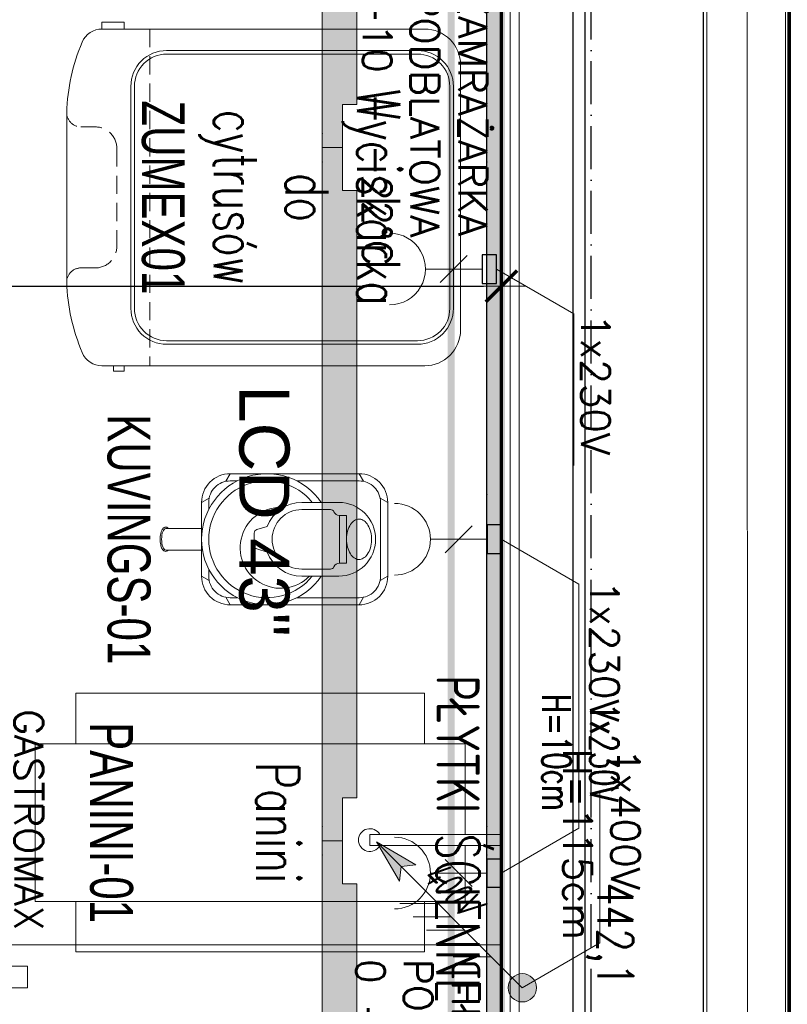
# Model space of a CAD drawing. Header units: metres. Extents: x 5541655 to 5610276, y 5589641 to 5627879.
# Tile 60 of 69: x 5605699 to 5605913, y 5624438 to 5624713. Entities that reach past the tile are written whole.
import ezdxf

# ---------------------------------------------------------------- set-up
doc = ezdxf.new("R2010")
doc.units = ezdxf.units.M
doc.header["$MEASUREMENT"] = 0
doc.linetypes.add('ACAD_ISO10W100', pattern=[18, 12, -3, 0, -3])
doc.linetypes.add('DASHED', pattern=[19.05, 12.7, -6.35])
doc.layers.get('0').update_dxf_attribs({"linetype": 'CONTINUOUS', "lineweight": 18})
doc.layers.get('Defpoints').update_dxf_attribs({"linetype": 'CONTINUOUS'})
for name, color, linetype in [('2D- Siatka Modularna', 7, 'ACAD_ISO10W100'), ('Budowlane - Sciany Wew', 7, 'CONTINUOUS'), ('Indeksy_urządzeń_gastronomicznych', 242, 'CONTINUOUS'), ('Otok drewniany', 42, 'CONTINUOUS'), ('struktura', 7, 'CONTINUOUS'), ('Ściany', 51, 'CONTINUOUS')]:
    doc.layers.add(name, color=color, linetype=linetype)
for name, color, linetype, lineweight in [('a___cienka___0.15', 10, 'CONTINUOUS', 15), ('a___ocieplenie', 214, 'BATTING', 5), ('CHLODNICTWO', 94, 'CONTINUOUS', 20), ('Instalacje elektryczne', 1, 'CONTINUOUS', 20), ('Instalacje Wod-Kan', 92, 'CONTINUOUS', 35), ('MDCP', 7, 'CONTINUOUS', 18), ('URZADZENIA GASTRO', 242, 'CONTINUOUS', 20), ('WYMIARY WEW', 251, 'CONTINUOUS', 13)]:
    doc.layers.add(name, color=color, linetype=linetype, lineweight=lineweight)
doc.layers.add('a___wymiary', color=7, linetype='CONTINUOUS', lineweight=18, true_color=0x000000)
doc.layers.add('powierzchnie', color=7, linetype='CONTINUOUS', true_color=0xe090c4)
doc.styles.add('Arch-Dim', font='romans.shx', dxfattribs={"width": 0.75})
doc.styles.add('cebart', font='isocpeur.ttf', dxfattribs={"width": 0.7, "oblique": 15, "height": 10})
doc.styles.add('JACEK_07', font='SIMPLEX.SHX', dxfattribs={"width": 0.7})
doc.styles.add('PL_D50', font='GOTHIC.TTF', dxfattribs={"height": 10})
doc.styles.add('RomanS', font='romans.shx')
doc.styles.get("Standard").update_dxf_attribs({"font": 'simplex.shx'})
doc.styles.add('text', font='romans.shx')
doc.linetypes.add('BATTING', pattern='A,0.0001,-0.1,[134,ltypeshp.shx,S=0.1,R=0,X=-0.1,Y=0],-0.2,[134,ltypeshp.shx,S=0.1,R=180,X=0.1,Y=0],-0.1', length=0.4001)
doc.dimstyles.new('1_50', dxfattribs={"dimtxt": 20, "dimasz": 5, "dimexe": 1.25, "dimexo": 0.625, "dimgap": 1.5, "dimtad": 1, "dimdec": 3, "dimlfac": 0.5, "dimrnd": 0.1, "dimdsep": 46, "dimtxsty": 'Standard', "dimblk": 'znacznik', "dimcen": 1.5, "dimse1": 1, "dimse2": 1, "dimclrd": 256, "dimclrt": 256, "dimazin": 0, "dimtfac": 1, "dimtdec": 3, "dimtmove": 0, "dimatfit": 3, "dimldrblk": 'znacznik', "dimfxl": 1, "dimarcsym": 0})
doc.dimstyles.new('wymiary 10', dxfattribs={"dimscale": 2, "dimtxt": 2.5, "dimasz": 1, "dimexe": 1, "dimexo": 2.5, "dimgap": 0.25, "dimtad": 1, "dimdec": 1, "dimzin": 9, "dimtxsty": 'Arch-Dim', "dimblk": 'ARCHTICK', "dimcen": 1, "dimdle": 1, "dimclrd": 256, "dimclre": 256, "dimclrt": 256, "dimadec": 0, "dimazin": 0, "dimtfac": 1, "dimtdec": 1, "dimtofl": 0, "dimtmove": 1, "dimatfit": 3, "dimldrblk": 'NONE', "dimfxl": 1, "dimtolj": 1, "dimtzin": 0, "dimarcsym": 0})

# ---------------------------------------------------------------- blocks, each defined once
blk = doc.blocks.new('gn-230')
at = {"layer": 'Instalacje elektryczne'}
for p, q in [((-15.65, -3.75), (-8.15, 3.75)), ((-4, 0), (-19.8, 0))]:
    blk.add_line(p, q, dxfattribs=at)
at = {"layer": 'Instalacje elektryczne', "lineweight": 30}
blk.add_lwpolyline([(-4, -4), (0, -4), (0, 4), (-4, 4)], close=True, dxfattribs=at)
at = {"layer": 'Instalacje elektryczne'}
blk.add_arc((-29.8, 0), 10, 270, 90, dxfattribs=at)
blk = doc.blocks.new('ZUMEX01 Wyciskarka do cytrusów')
at = {"linetype": 'DASHED', "ltscale": 0.2}
blk.add_line((-23.5, -43.39), (23.5, -43.39), dxfattribs=at)
for points in [[(18.5, 0), (-18.5, 0, 0.414214), (-23.5, -5), (-23.5, -50.07, 0.301275), (-21.67, -52.84, 0.091963), (-11.84, -55), (11.84, -55, 0.090984), (21.66, -52.83, 0.301719), (23.5, -50.07), (23.5, -5, 0.414214), (18.5, 0)], [(-15.5, -46.04), (15.5, -46.04, 0.414214), (20.5, -41.04), (20.5, -6, 0.414214), (15.5, -1), (-15.5, -1, 0.414214), (-20.5, -6), (-20.5, -41.04, 0.414214)], [(-15.5, -45.54), (15.5, -45.54, 0.414214), (20, -41.04), (20, -6, 0.414214), (15.5, -1.5), (-15.5, -1.5, 0.414214), (-20, -6), (-20, -41.04, 0.414214)]]:
    blk.add_lwpolyline(points, format="xyb", close=True)
for points in [[(-23.5, -50.07), (-24.46, -50.07), (-24.46, -46.97), (-23.5, -46.97)], [(23.5, -48.44), (24.24, -48.44), (24.24, -46.97), (23.5, -46.97)]]:
    blk.add_lwpolyline(points, close=True)
blk.add_lwpolyline([(-11.84, -55, 0.414214), (-9.84, -53), (-9.84, -51, -0.414214), (-6.84, -48), (6.84, -48, -0.414214), (9.84, -51), (9.84, -53, 0.414214), (11.84, -55, 1)], format="xyb", dxfattribs=at)
at = {"layer": 'Instalacje elektryczne'}
blk.add_lwpolyline([(10, 5), (16.25, 15.83), (37.42, 15.83)], dxfattribs=at)
at = {"layer": 'Instalacje elektryczne', "xscale": 0.5, "yscale": 0.5, "zscale": 0.5, "rotation": 89.99999999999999}
blk.add_blockref('gn-230', (10, 5), dxfattribs=at)
at = {"color": 242, "insert": (0, -22.43), "char_height": 6, "width": 47, "attachment_point": 5, "style": 'JACEK_07'}
blk.add_mtext('Wyciskarka\\Pdo\\Pcytrusów', dxfattribs=at)
at = {"layer": 'Indeksy_urządzeń_gastronomicznych', "color": 242, "insert": (-9.15, -38.5), "char_height": 6, "width": 18.3, "attachment_point": 1, "style": 'JACEK_07'}
blk.add_mtext('\\pxqc;{\\fArial|b0|i0|c238|p34;ZUMEX01}', dxfattribs=at)
at = {"layer": 'Instalacje elektryczne', "insert": (16.25, 20.83), "char_height": 4, "width": 32.4538, "attachment_point": 1, "style": 'JACEK_07'}
blk.add_mtext('{\\W1;1x230V}', dxfattribs=at)
blk = doc.blocks.new('Woda_ciepla')
for p, q in [((0, -7.5), (0, 7.5)), ((0, 0), (0, 7.5)), ((7.5, 0), (-7.5, 0))]:
    blk.add_line(p, q)
blk.add_circle((0, 0), 3.75)
blk = doc.blocks.new('Odplyw_wody')
blk.add_hatch(color=256).paths.add_polyline_path([(0, 3.75, -1), (0, -3.75, -1)])
for p, q in [((0, -7.5), (0, 7.5)), ((7.5, 0), (-7.5, 0))]:
    blk.add_line(p, q)
blk.add_circle((0, 0), 3.75)
blk = doc.blocks.new('Woda_zimna')
blk.add_hatch(color=256).paths.add_polyline_path([(0, 3.75, -0.414214), (3.75, 0), (-3.75, 0, -0.414214)])
for p, q in [((0, -7.5), (0, 7.5)), ((7.5, 0), (-7.5, 0))]:
    blk.add_line(p, q)
blk.add_circle((0, 0), 3.75)
blk = doc.blocks.new('*U357')
for p, q in [((124.71, -13.59), (115.82, -10.15)), ((114.29, -11.61), (103.33, -23.15)), ((115.71, -12.97), (104.76, -24.51)), ((124.13, -14.69), (120.04, -13.11)), ((123.06, -17.86), (114.29, -14.47)), ((123.37, -16.65), (119.28, -15.07))]:
    blk.add_line(p, q)
blk.add_lwpolyline([(0, 0), (135, 0), (135, -70), (0, -70), (0, 0)])
blk.add_lwpolyline([(106, -17.26), (124, -17.26, -0.414214), (130, -23.26), (130, -51.26, -0.414214), (124, -57.26), (106, -57.26, -0.414214), (100, -51.26), (100, -23.26, -0.414214)], format="xyb", close=True)
for points in [[(6, -110.9), (6, -66.15), (3, -66.15), (3, -110.9)], [(50.75, -110.9), (50.75, -66.15), (47.75, -66.15), (47.75, -110.9)]]:
    blk.add_lwpolyline(points, close=True)
blk.add_circle((115, -21.04), 1.69)
for centre, radius, start, end in [((115, -12.29), 2.29, 251.9178, 201.0494), ((115, -12.29), 1.62, 263.7549, 189.2123), ((115, -12.29), 0.983, 316.4836, 136.4836), ((119.66, -14.09), 1.05, 68.8835, 248.8835), ((123.89, -15.72), 2.29, 248.8831, 68.8835), ((123.75, -15.67), 1.05, 248.8831, 68.8835), ((104.04, -23.83), 0.983, 136.4836, 316.4836)]:
    blk.add_arc(centre, radius, start, end)
at = {"linetype": 'DASHED', "ltscale": 0.01}
for centre in [(3, -66.15), (47.75, -66.15)]:
    blk.add_arc(centre, 44.75, 270, 0, dxfattribs=at)
at = {"layer": 'Instalacje elektryczne'}
blk.add_lwpolyline([(130, 0), (123.75, 10.83), (102.58, 10.83)], dxfattribs=at)
at = {"layer": 'Instalacje elektryczne', "xscale": -0.5, "yscale": 0.5, "zscale": 0.5, "rotation": 270}
blk.add_blockref('gn-230', (130, 0), dxfattribs=at)
at = {"layer": 'Instalacje Wod-Kan', "rotation": 270}
for name, p in [('Woda_ciepla', (107.5, 0)), ('Odplyw_wody', (115, 0)), ('Woda_zimna', (122.5, 0))]:
    blk.add_blockref(name, p, dxfattribs=at)
at = {"color": 242, "insert": (2, -2.95), "char_height": 5, "width": 58.8906, "attachment_point": 1, "style": 'text'}
blk.add_mtext('{\\H0.8x;CHŁODZIARKA PODBLATOWA\\P0 - +6%%DC}', dxfattribs=at)
at = {"insert": (133, -68), "char_height": 4, "width": 172.3315, "attachment_point": 9, "style": 'RomanS'}
blk.add_mtext('GASTROMAX', dxfattribs=at)
at = {"layer": 'Indeksy_urządzeń_gastronomicznych', "color": 242, "char_height": 6, "width": 20.4806, "attachment_point": 5, "style": 'JACEK_07'}
for s, insert in [('\\pxql;{\\fArial|b0|i0|c238|p34;BTU01}', (116.45, -27.84)), ('\\pxql;{\\fArial|b0|i0|c238|p34;SC09}', (10.24, -74.81))]:
    blk.add_mtext(s, dxfattribs=dict(at, insert=insert))
at = {"layer": 'Instalacje elektryczne', "insert": (113.16, 11.05), "char_height": 4, "width": 21.1655, "attachment_point": 5, "style": 'JACEK_07'}
blk.add_mtext('1x230V\\PH=10cm', dxfattribs=at)
blk = doc.blocks.new('*U390')
blk.add_lwpolyline([(0, 0), (135, 0), (135, -70), (0, -70), (0, 0)])
at = {"color": 253, "linetype": 'DASHED', "true_color": 0xa3a3a3}
for points in [[(43.75, -70), (43.75, -91), (2, -91), (2, -70)], [(47.75, -70), (47.75, -91), (89.5, -91), (89.5, -70)], [(2, -91), (2, -95), (43.75, -95), (43.75, -91), (2, -91)], [(47.75, -91), (47.75, -95), (89.5, -95), (89.5, -91), (47.75, -91)]]:
    blk.add_lwpolyline(points, dxfattribs=at)
at = {"layer": 'Instalacje elektryczne'}
blk.add_lwpolyline([(125, 0), (118.75, 10.83), (97.58, 10.83)], dxfattribs=at)
at = {"layer": 'Instalacje elektryczne', "xscale": -0.5, "yscale": 0.5, "zscale": 0.5, "rotation": 270}
blk.add_blockref('gn-230', (125, 0), dxfattribs=at)
at = {"color": 242, "insert": (2, -2), "char_height": 5, "width": 58.8906, "attachment_point": 1, "style": 'text'}
blk.add_mtext('{\\H0.8x;ZAMRAŻARKA\\PPODBLATOWA\\P-10 - -22%%DC}', dxfattribs=at)
at = {"insert": (133, -68), "char_height": 4, "width": 172.3315, "attachment_point": 9, "style": 'RomanS'}
blk.add_mtext('GASTROMAX', dxfattribs=at)
at = {"layer": 'Indeksy_urządzeń_gastronomicznych', "color": 242, "insert": (10.24, -74.81), "char_height": 6, "width": 20.4806, "attachment_point": 5, "style": 'JACEK_07'}
blk.add_mtext('\\pxql;{\\fArial|b0|i0|c238|p34;SM04}', dxfattribs=at)
at = {"layer": 'Instalacje elektryczne', "insert": (108.16, 11.05), "char_height": 4, "width": 21.1655, "attachment_point": 5, "style": 'JACEK_07'}
blk.add_mtext('1x230V\\PH=10cm', dxfattribs=at)
blk = doc.blocks.new('K-400')
at = {"layer": 'Instalacje elektryczne'}
h = blk.add_hatch(color=256, dxfattribs=at)
h.paths.add_polyline_path([(34.29, 29.72), (40.76, 40.76), (33.87, 33.87)])
h.paths.add_polyline_path([(40.76, 40.76), (29.72, 34.29), (33.87, 33.87)])
blk.add_hatch(color=256, dxfattribs=at).paths.add_polyline_path([(3.96, 0, 1), (-3.96, 0, 1)])
for p, q in [((0, 0), (40.76, 40.76)), ((40.76, 40.76), (29.72, 34.29)), ((40.76, 40.76), (34.29, 29.72)), ((23.56, 34.17), (23.56, 23.56)), ((29.72, 34.29), (33.87, 33.87)), ((34.29, 29.72), (33.87, 33.87)), ((19.83, 30.44), (19.83, 19.83)), ((16.11, 26.71), (16.11, 16.11)), ((12.38, 22.99), (12.38, 12.38)), ((8.65, 19.26), (8.65, 8.65))]:
    blk.add_line(p, q, dxfattribs=at)
blk.add_circle((0, 0), 3.96, dxfattribs=at)
at = {"layer": 'Instalacje elektryczne', "style": 'cebart', "oblique": 15, "width": 0.7}
blk.add_text('400V', height=8, rotation=225, dxfattribs=at).set_placement((30.91, 28.38))
blk = doc.blocks.new('Panini_ELX')
blk.add_lwpolyline([(19.7, 10.75), (21.26, 10.75), (21.26, -7.64), (19.7, -7.64)], close=True)
for points in [[(7.05, 5.65), (7.05, -54.35), (29.05, -54.35), (29.05, 5.65), (21.26, 5.65)], [(19.7, 5.65), (7.05, 5.65)], [(0, 0), (7.05, 0)], [(7.05, -48.7), (0, -48.7), (0, 0)], [(29.05, 0), (36.1, 0), (36.1, -48.7), (29.05, -48.7)]]:
    blk.add_lwpolyline(points)
blk.add_arc((20.48, -7.64), 1.59, 119.4619, 60.5381)
at = {"layer": 'Instalacje elektryczne'}
blk.add_lwpolyline([(41.1, 13.65), (34.85, 24.48), (13.68, 24.48)], dxfattribs=at)
at = {"layer": 'Instalacje elektryczne', "xscale": 0.5, "yscale": 0.5, "zscale": 0.5, "rotation": 180}
blk.add_blockref('K-400', (41.1, 13.65), dxfattribs=at)
at = {"color": 242, "insert": (18.05, -20.5), "char_height": 6, "width": 41, "attachment_point": 5, "style": 'JACEK_07'}
blk.add_mtext('Panini', dxfattribs=at)
at = {"layer": 'Indeksy_urządzeń_gastronomicznych', "color": 242, "insert": (0, -40.7), "char_height": 6, "width": 36.1, "attachment_point": 1, "style": 'JACEK_07'}
blk.add_mtext('\\pxqc;{\\fArial|b0|i0|c238|p34;PANINI-01}', dxfattribs=at)
at = {"layer": 'Instalacje elektryczne', "insert": (7.72, 30.04), "char_height": 4, "width": 32.4538, "attachment_point": 1}
blk.add_mtext('1x400V\\PH=115cm', dxfattribs=at)
blk = doc.blocks.new('KUVINGS-01 Wyciskarka_KUVINGS_CS600Chef')
for p, q in [((-5.15, -15.86), (-5.76, -16.92)), ((5.15, -15.86), (5.76, -16.92)), ((-9.15, -19.86), (-8.09, -19.25)), ((9.15, -19.86), (8.09, -19.25)), ((-4.15, -27.86), (-4.15, -23.84)), ((4.15, -23.84), (4.15, -27.86)), ((-9.15, -37.86), (-8.09, -38.48)), ((9.15, -37.86), (8.09, -38.48)), ((-5.15, -41.86), (-5.76, -40.8)), ((5.15, -41.86), (5.76, -40.8))]:
    blk.add_line(p, q)
for points in [[(5.15, -41.86), (-5.15, -41.86, -0.414214), (-9.15, -37.86), (-9.15, -19.86, -0.414214), (-5.15, -15.86), (5.15, -15.86, -0.414214), (9.15, -19.86), (9.15, -37.86, -0.414214)], [(-5.15, -22.71), (-5.15, -27.86, 0.314414), (-1.78, -32.69), (-1.35, -34.15, 0.333724), (-0.87, -34.51), (0.87, -34.51, 0.333724), (1.35, -34.15), (1.78, -32.69, 0.314414), (5.15, -27.86), (5.15, -22.71, 1), (-5.15, -22.71)]]:
    blk.add_lwpolyline(points, format="xyb", close=True)
for points in [[(-8.15, -28.55), (-8.15, -19.86, -0.414214), (-5.15, -16.86), (5.15, -16.86, -0.414214), (8.15, -19.86), (8.15, -28.55)], [(-4.16, -40.86), (-5.15, -40.86, -0.414214), (-8.15, -37.86), (-8.15, -36.87)], [(8.15, -36.87), (8.15, -37.86, -0.414214), (5.15, -40.86), (4.16, -40.86)]]:
    blk.add_lwpolyline(points, format="xyb")
blk.add_lwpolyline([(3.32, -22.62), (-3.33, -22.62), (-3.33, -21.62), (3.32, -21.62)], close=True)
blk.add_lwpolyline([(-1.5, -46.86), (-1.5, -41.86), (1.5, -41.86), (1.5, -46.86)])
for centre, radius, start, end in [((-4.15, -22.62), 0.825, 292.1702, 0), ((4.15, -22.62), 0.825, 180, 247.8298), ((-3.65, -23.84), 0.5, 112.1702, 180), ((3.65, -23.84), 0.5, 0, 67.8298), ((0, -32.71), 9.15, 124.2525, 55.7475), ((0, -32.71), 8.15, 129.1906, 50.8094), ((1.19, -30.82), 5.65, 176.2195, 45.4543), ((0, -27.86), 4.15, 180, 0)]:
    blk.add_arc(centre, radius, start, end)
blk.add_ellipse((0, -46.86), major_axis=(1.5, 0), ratio=0.384743, start_param=3.141593, end_param=6.283185)
for points, knots in [([(2.82, -19.87), (2.82, -19.67), (2.77, -19.48), (2.54, -19.08), (2.35, -18.89), (1.86, -18.54), (1.55, -18.39), (0.87, -18.19), (0.49, -18.13), (-0.27, -18.11), (-0.66, -18.15), (-1.37, -18.32), (-1.69, -18.46), (-2.23, -18.78), (-2.44, -18.97), (-2.72, -19.37), (-2.8, -19.56), (-2.84, -19.95), (-2.81, -20.15), (-2.62, -20.54), (-2.46, -20.74), (-2.02, -21.1), (-1.73, -21.26), (-1.07, -21.5), (-0.7, -21.58), (0.06, -21.63), (0.45, -21.61), (1.18, -21.47), (1.52, -21.35), (2.09, -21.05), (2.33, -20.87), (2.66, -20.48), (2.76, -20.28), (2.82, -20.01), (2.82, -19.94), (2.82, -19.87)], [0, 0, 0, 0, 0.383676, 0.383676, 0.767351, 0.767351, 1.151027, 1.151027, 1.534703, 1.534703, 1.918378, 1.918378, 2.302054, 2.302054, 2.68573, 2.68573, 3.069405, 3.069405, 3.453081, 3.453081, 3.836757, 3.836757, 4.220432, 4.220432, 4.604108, 4.604108, 4.987784, 4.987784, 5.371459, 5.371459, 5.755135, 5.755135, 6.138811, 6.138811, 6.283185, 6.283185, 6.283185, 6.283185]), ([(-1.5, -46.47), (-1.54, -46.51), (-1.58, -46.55), (-1.66, -46.67), (-1.7, -46.76), (-1.7, -46.93), (-1.68, -47.02), (-1.59, -47.17), (-1.53, -47.23), (-1.39, -47.34), (-1.31, -47.38), (-0.99, -47.52), (-0.69, -47.59), (-0.06, -47.65), (0.28, -47.64), (0.81, -47.56), (1.02, -47.51), (1.36, -47.36), (1.51, -47.27), (1.66, -47.06), (1.7, -46.96), (1.7, -46.86), (1.7, -46.78), (1.67, -46.7), (1.6, -46.57), (1.55, -46.52), (1.5, -46.47)], [2.721, 2.721, 2.721, 2.721, 2.885591, 2.885591, 3.127562, 3.127562, 3.369534, 3.369534, 3.611505, 3.611505, 3.853477, 3.853477, 4.470626, 4.470626, 5.087774, 5.087774, 5.547146, 5.547146, 6.006519, 6.006519, 6.283185, 6.283185, 6.283185, 6.50915, 6.50915, 6.703437, 6.703437, 6.703437, 6.703437])]:
    blk.add_open_spline(points, degree=3, knots=knots)
at = {"layer": 'Instalacje elektryczne'}
blk.add_lwpolyline([(0, 0), (6.25, 10.83), (27.42, 10.83)], dxfattribs=at)
at = {"layer": 'Instalacje elektryczne', "xscale": 0.5, "yscale": 0.5, "zscale": 0.5, "rotation": 90}
blk.add_blockref('gn-230', (0, 0), dxfattribs=at)
at = {"layer": 'Indeksy_urządzeń_gastronomicznych', "color": 242, "insert": (-9.15, -48.99), "char_height": 6, "width": 18.3, "attachment_point": 1, "style": 'JACEK_07'}
blk.add_mtext('\\pxqc;{\\fArial|b0|i0|c238|p34;KUVINGS-01}', dxfattribs=at)
at = {"layer": 'Instalacje elektryczne', "insert": (5.73, 16.39), "char_height": 4, "width": 32.4538, "attachment_point": 1, "style": 'JACEK_07'}
blk.add_mtext('{\\W1;1x230V}', dxfattribs=at)
blk = doc.blocks.new('*U152')
at = {"linetype": 'DASHED', "const_width": 1}
blk.add_lwpolyline([(-216.17, 0), (276.33, 0), (276.33, -7), (-216.17, -7)], close=True, dxfattribs=at)
blk = doc.blocks.new('43 LCD top')
at = {"true_color": 0xff2929}
h = blk.add_hatch(color=20, dxfattribs=at)
h.dxf.hatch_style = 1
h.paths.add_polyline_path([(3419.81, 2134.69), (3419.81, 2137.52), (3425.81, 2137.52), (3425.81, 2139.52), (3510.56, 2139.52), (3510.56, 2137.52), (3516.56, 2137.52), (3516.56, 2134.69)])
blk.add_lwpolyline([(3419.81, 2134.69), (3516.56, 2134.69), (3516.56, 2137.52), (3510.56, 2137.52), (3510.56, 2139.52), (3425.81, 2139.52), (3425.81, 2137.52), (3419.81, 2137.52)], close=True)
for p in [(3417.81, 2157.69), (3468.18, 2157.69), (3518.56, 2157.69), (3417.81, 2134.69), (3518.56, 2134.69)]:
    blk.add_point(p)
at = {"insert": (3453, 2130.11), "char_height": 7, "attachment_point": 1, "style": 'PL_D50'}
blk.add_mtext_dynamic_manual_height_columns('LCD 43"', width=55.1787, gutter_width=50, heights=[0], dxfattribs=at)
blk = doc.blocks.new('*U40')
for p in [(-3323.06, -2134.69), (-3226.31, -2134.69), (-3129.56, -2134.69)]:
    blk.add_blockref('43 LCD top', p)
blk = doc.blocks.new('_ArchTick')
at = {"color": 0, "linetype": 'ByBlock', "const_width": 0.15}
blk.add_lwpolyline([(-0.5, -0.5), (0.5, 0.5)], dxfattribs=at)
blk = doc.blocks.new('*D49')
at = {"lineweight": -2, "transparency": 16777216}
for p, q in [((788.17, 9354.96), (788.17, 9365.64)), ((1230.3, 9354.96), (1230.3, 9365.64)), ((786.17, 9363.64), (1232.3, 9363.64))]:
    blk.add_line(p, q, dxfattribs=at)
at = {"layer": 'Defpoints', "color": 0, "transparency": 16777216}
for p in [(1230.3, 9363.64), (788.17, 9349.96), (1230.3, 9349.96)]:
    blk.add_point(p, dxfattribs=at)
at = {"lineweight": -2, "transparency": 16777216, "xscale": 2, "yscale": 2, "zscale": 2, "rotation": 180}
blk.add_blockref('_ArchTick', (788.17, 9363.64), dxfattribs=at)
at = {"lineweight": -2, "transparency": 16777216, "xscale": 2, "yscale": 2, "zscale": 2}
blk.add_blockref('_ArchTick', (1230.3, 9363.64), dxfattribs=at)
at = {"transparency": 16777216, "insert": (1009.23, 9367.12), "char_height": 5, "attachment_point": 5, "style": 'Arch-Dim'}
blk.add_mtext('\\A1;442,1', dxfattribs=at)
blk = doc.blocks.new('_None', base_point=(2.5, 0))
blk = doc.blocks.new('znacznik')
at = {"layer": 'a___wymiary'}
for p, q in [((0, 1.394), (0, -1.394)), ((1.394, 0), (-1.394, 0))]:
    blk.add_line(p, q, dxfattribs=at)
at = {"layer": 'a___wymiary', "const_width": 0.2}
blk.add_lwpolyline([(0.876, 0.876), (-0.876, -0.876)], dxfattribs=at)
blk = doc.blocks.new('*D937')
at = {"layer": 'Defpoints', "color": 0}
for p in [(5605833.06, 5625296.98), (5605833.06, 5624008.98), (5606313.01, 5624008.98)]:
    blk.add_point(p, dxfattribs=at)
at = {"layer": 'MDCP', "lineweight": -2}
blk.add_line((5606313.01, 5625291.98), (5606313.01, 5624013.98), dxfattribs=at)
at = {"layer": 'MDCP', "lineweight": -2, "xscale": 5, "yscale": 5, "zscale": 5}
for p, rotation in [((5606313.01, 5625296.98), 90), ((5606313.01, 5624008.98), 270)]:
    blk.add_blockref('znacznik', p, dxfattribs=dict(at, rotation=rotation))
at = {"layer": 'MDCP', "insert": (5606301.51, 5624652.98), "char_height": 20, "attachment_point": 5, "rotation": 90}
blk.add_mtext('644', dxfattribs=at)
blk = doc.blocks.new('*D941')
at = {"layer": 'Defpoints', "color": 0}
for p in [(5605890.43, 5625904.98), (5605913.43, 5623984.98), (5606367.04, 5623984.98)]:
    blk.add_point(p, dxfattribs=at)
at = {"layer": 'MDCP', "lineweight": -2}
blk.add_line((5606367.04, 5625899.98), (5606367.04, 5623989.98), dxfattribs=at)
at = {"layer": 'MDCP', "lineweight": -2, "xscale": 5, "yscale": 5, "zscale": 5}
for p, rotation in [((5606367.04, 5625904.98), 90), ((5606367.04, 5623984.98), 270)]:
    blk.add_blockref('znacznik', p, dxfattribs=dict(at, rotation=rotation))
at = {"layer": 'MDCP', "insert": (5606355.54, 5624944.98), "char_height": 20, "attachment_point": 5, "rotation": 90}
blk.add_mtext('960', dxfattribs=at)
blk = doc.blocks.new('*D980')
at = {"layer": 'Defpoints', "color": 0}
for p in [(5605833.06, 5624638.77), (5605833.06, 5624636.86), (5603963.06, 5624594.98)]:
    blk.add_point(p, dxfattribs=at)
at = {"layer": 'WYMIARY WEW', "lineweight": -2}
blk.add_line((5603968.06, 5624638.77), (5605828.06, 5624638.77), dxfattribs=at)
at = {"layer": 'WYMIARY WEW', "lineweight": -2, "xscale": 5, "yscale": 5, "zscale": 5, "rotation": 180}
blk.add_blockref('znacznik', (5603963.06, 5624638.77), dxfattribs=at)
at = {"layer": 'WYMIARY WEW', "lineweight": -2, "xscale": 5, "yscale": 5, "zscale": 5}
blk.add_blockref('znacznik', (5605833.06, 5624638.77), dxfattribs=at)
at = {"layer": 'WYMIARY WEW', "insert": (5604989.76, 5624650.27), "char_height": 20, "attachment_point": 5}
blk.add_mtext('935', dxfattribs=at)
blk = doc.blocks.new('*U48')
at = {"color": 4, "linetype": 'DASHED', "ltscale": 0.5, "const_width": 2}
blk.add_lwpolyline([(788.17, 9350.96), (1230.3, 9350.96)], dxfattribs=at)
blk.add_lwpolyline([(788.17, 9351.96), (1230.3, 9351.96), (1230.3, 9349.96), (788.17, 9349.96)], close=True)
at = {"color": 7, "insert": (995.9, 9345.92), "char_height": 6, "attachment_point": 5, "style": 'JACEK_07'}
blk.add_mtext('PŁYTKI ŚCIENNE', dxfattribs=at)
dim = blk.add_linear_dim(base=(1230.3, 9363.64), p1=(788.17, 9349.96), p2=(1230.3, 9349.96), dimstyle='wymiary 10')
dim.commit()
dim.dimension.update_dxf_attribs({"geometry": '*D49', "text_midpoint": (1009.23, 9367.12)})

msp = doc.modelspace()

# ---------------------------------------------------------------- linework, layer by layer
at = {"layer": '2D- Siatka Modularna', "lineweight": 25}
msp.add_line((5605858.1607, 5622698.6028), (5605858.1607, 5627541.8705), dxfattribs=at)
at = {"layer": 'a___cienka___0.15'}
for points in [[(5605837.0597, 5623985.9756), (5605912.4297, 5623985.9756), (5605912.4297, 5625904.9756)], [(5605837.0597, 5624007.9756), (5605890.4297, 5624007.9756), (5605890.4297, 5625904.9756)]]:
    msp.add_lwpolyline(points, dxfattribs=at)
at = {"layer": 'a___ocieplenie', "color": 0, "linetype": 'BATTING', "ltscale": 24}
msp.add_lwpolyline([(5605839.0597, 5623998.5951), (5605901.8811, 5623998.6866), (5605901.4347, 5625904.9756)], dxfattribs=at)
at = {"layer": 'Budowlane - Sciany Wew', "color": 251, "linetype": 'Continuous', "lineweight": 20}
for points in [[(5605835.5597, 5624008.9756), (5605835.5597, 5625299.4811), (5605705.5597, 5625299.4811), (5605705.5597, 5625314.4811), (5605835.5597, 5625314.4811), (5605835.5597, 5625823.4676), (5605755.5573, 5625823.4753), (5605755.5428, 5625838.4679), (5605835.5597, 5625838.4679), (5605835.5597, 5625913.4756), (5605889.4397, 5625913.4756)], [(5605838.0597, 5624008.9756), (5605838.0597, 5625301.9811), (5605708.0597, 5625301.9811), (5605708.0597, 5625311.9811), (5605838.0597, 5625311.9811), (5605838.0597, 5625825.9674), (5605758.0549, 5625825.9751), (5605758.0452, 5625835.9679), (5605838.0597, 5625835.9679), (5605838.0597, 5625910.9756), (5605889.4397, 5625910.9756)]]:
    msp.add_lwpolyline(points, dxfattribs=at)
at = {"layer": 'MDCP', "lineweight": 30}
msp.add_lwpolyline([(5605889.4297, 5625904.9756), (5605889.4297, 5624008.9756)], dxfattribs=at)
at = {"layer": 'struktura'}
msp.add_line((5605853.0597, 5625910.9756), (5605853.0597, 5624008.9756), dxfattribs=at)
at = {"layer": 'Ściany', "color": 0, "const_width": 1}
msp.add_lwpolyline([(5605833.0597, 5625915.9756), (5605889.4397, 5625915.9756), (5605889.4397, 5625904.9756), (5605913.4297, 5625904.9756), (5605913.4297, 5623984.9756), (5605833.0597, 5623984.9756), (5605833.0597, 5625296.9811), (5605703.0597, 5625296.9811), (5605703.0597, 5625316.9811), (5605833.0597, 5625316.9811), (5605833.0597, 5625820.9679), (5605753.0597, 5625820.9756), (5605753.0404, 5625840.9679), (5605833.0597, 5625840.9679)], close=True, dxfattribs=at)

# ---------------------------------------------------------------- block references
at = {"xscale": 2, "yscale": 2, "zscale": 2, "rotation": 270}
msp.add_blockref('*U40', (5605783.0597, 5625064.477), dxfattribs=at)
at = {"layer": 'CHLODNICTWO', "xscale": 2, "yscale": 2, "zscale": 2, "rotation": 270}
for name, p in [('*U390', (5605833.0597, 5624724.9756)), ('*U357', (5605833.0597, 5624454.9756))]:
    msp.add_blockref(name, p, dxfattribs=at)
at = {"layer": 'Otok drewniany', "xscale": 2, "yscale": 2, "zscale": 2, "rotation": 270}
msp.add_blockref('*U152', (5605833.0597, 5624737.6372), dxfattribs=at)
at = {"layer": 'powierzchnie', "xscale": 2, "yscale": 2, "zscale": 2, "rotation": 270}
msp.add_blockref('*U48', (5587129.1345, 5626476.3089), dxfattribs=at)
at = {"layer": 'URZADZENIA GASTRO', "xscale": 2, "yscale": 2, "zscale": 2, "rotation": 270}
for name, p in [('ZUMEX01 Wyciskarka do cytrusów', (5605821.6685, 5624663.5809)), ('KUVINGS-01 Wyciskarka_KUVINGS_CS600Chef', (5605833.0597, 5624568.1431)), ('Panini_ELX', (5605811.6145, 5624525.1502))]:
    msp.add_blockref(name, p, dxfattribs=at)

# ---------------------------------------------------------------- dimensions: what is measured, and where the dimension line sits
at = {"layer": 'MDCP'}
for base, p1, p2, picture, middle in [((5606367.0385, 5623984.9756), (5605890.4297, 5625904.9756), (5605913.4297, 5623984.9756), '*D941', (5606355.5385, 5624944.9756)), ((5606313.0078, 5624008.9756), (5605833.0597, 5625296.9811), (5605833.0597, 5624008.9756), '*D937', (5606301.5078, 5624652.9784))]:
    dim = msp.add_linear_dim(base=base, p1=p1, p2=p2, angle=90, dimstyle='1_50', override={"dimtmove": 1}, dxfattribs=at)
    dim.commit()
    dim.dimension.update_dxf_attribs({"geometry": picture, "text_midpoint": middle})
at = {"layer": 'WYMIARY WEW'}
dim = msp.add_linear_dim(base=(5605833.0597, 5624638.7726), p1=(5603963.0597, 5624594.9797), p2=(5605833.0597, 5624636.8631), dimstyle='1_50', dxfattribs=at)
dim.commit()
dim.dimension.update_dxf_attribs({"geometry": '*D980', "text_midpoint": (5604989.7584, 5624638.7726), "dimtype": 160})

doc.saveas('drawing.dxf')
